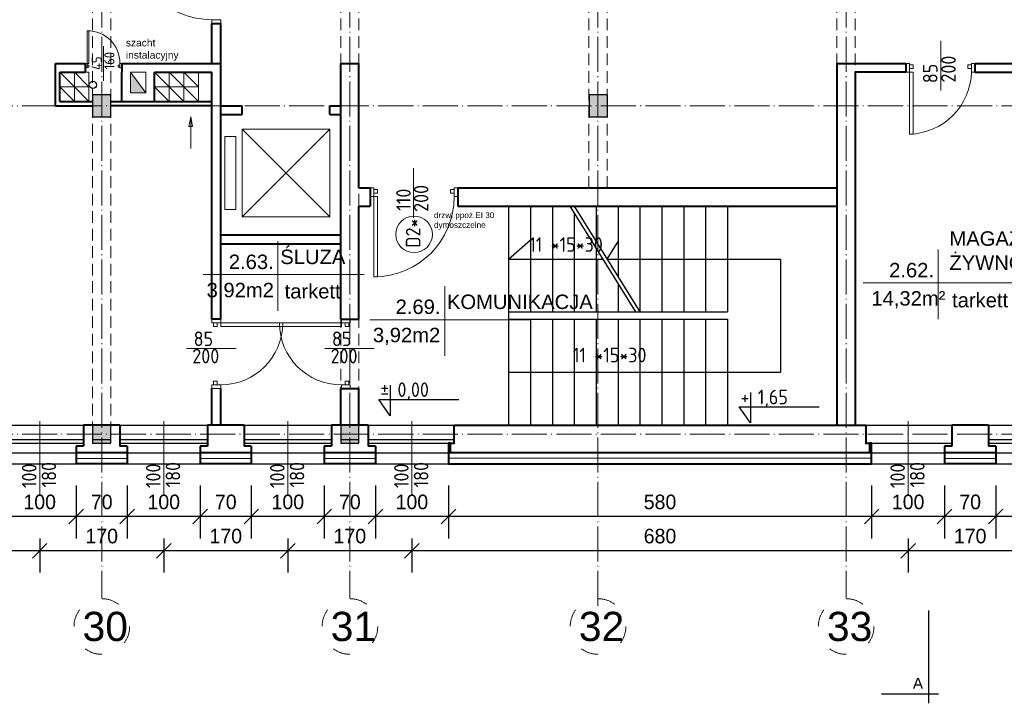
# Model space of a CAD drawing. Header units: millimetres. Extents: x -32003 to -19505, y 17931 to 29358.
# Tile 84 of 92: x -22526 to -21177, y 26495 to 27432. Entities that reach past the tile are written whole.
import ezdxf

# ---------------------------------------------------------------- set-up
doc = ezdxf.new("R2010")
doc.units = ezdxf.units.MM
doc.header["$PDMODE"] = 3
for name, pattern in [('ACAD_ISO03W100', [30, 12, -18]), ('ACAD_ISO04W100', [30.5, 24, -3, 0.5, -3]), ('KRESKOWA_X2', [12, 8, -4])]:
    doc.linetypes.add(name, pattern=pattern)
for name, color, linetype, lineweight in [('_wymiary', 1, 'Continuous', 9), ('drzwi', 140, 'Continuous', 13), ('KOMINY', 43, 'Continuous', 15), ('NR', 7, 'Continuous', 13), ('opisy drzwi', 40, 'Continuous', 13), ('opisy pom', 3, 'Continuous', 18), ('OPISY POM. 100', 150, 'Continuous', 20), ('przerywana', 7, 'KRESKOWA_X2', 5), ('sciany', 4, 'Continuous', 40), ('symetria', 7, 'ACAD_ISO03W100', 5), ('SZRAF', 51, 'Continuous', 9), ('słupy', 2, 'Continuous', 30), ('ula-szraf', 40, 'Continuous', 9), ('ściana', 4, 'Continuous', 40)]:
    doc.layers.add(name, color=color, linetype=linetype, lineweight=lineweight)
doc.layers.add('kanalizacja', color=210, linetype='Continuous')
doc.styles.add('ISO', font='isocp.shx')
doc.styles.add('ROMANS', font='ROMANS')
doc.styles.add('style1', font='ARIAL.TTF')
doc.styles.add('SYSTEM', font='TXT')
doc.linetypes.add('BATTING', pattern='A,0.0001,-0.1,[134,ltypeshp.shx,S=0.1,R=0,X=-0.1,Y=0],-0.2,[134,ltypeshp.shx,S=0.1,R=180,X=0.1,Y=0],-0.1', length=0.4001)
doc.dimstyles.new('Jacek2', dxfattribs={"dimscale": 2, "dimtxt": 10, "dimasz": 10, "dimexe": 15, "dimexo": 15, "dimgap": 5, "dimtad": 1, "dimdec": 0, "dimrnd": 0.5, "dimzin": 0, "dimdsep": 46, "dimtxsty": 'Standard', "dimblk": 'OBLIQUE', "dimcen": 0, "dimdle": 5, "dimadec": 1, "dimazin": 0, "dimtfac": 1, "dimtdec": 0, "dimtofl": 0, "dimtmove": 0, "dimatfit": 3, "dimfxl": 0, "dimtolj": 1, "dimtzin": 0, "dimarcsym": 0})

# ---------------------------------------------------------------- blocks, each defined once
blk = doc.blocks.new('_OBLIQUE')
at = {"color": 0, "linetype": 'ByBlock'}
blk.add_line((-0.5, -0.5), (0.5, 0.5), dxfattribs=at)
blk = doc.blocks.new('*D337')
at = {"layer": '_wymiary', "color": 0, "lineweight": -2}
for p, q in [((-21188.7, 26793.4), (-21188.7, 26720.9)), ((-21088.7, 26793.4), (-21088.7, 26720.9)), ((-21078.7, 26750.9), (-21198.7, 26750.9))]:
    blk.add_line(p, q, dxfattribs=at)
at = {"layer": 'Defpoints', "color": 0}
for p in [(-21188.7, 26823.4), (-21088.7, 26823.4), (-21188.7, 26750.9)]:
    blk.add_point(p, dxfattribs=at)
at = {"layer": '_wymiary', "color": 0, "lineweight": -2, "xscale": 20, "yscale": 20, "zscale": 20, "rotation": 180}
blk.add_blockref('_OBLIQUE', (-21188.7, 26750.9), dxfattribs=at)
at = {"layer": '_wymiary', "color": 0, "lineweight": -2, "xscale": 20, "yscale": 20, "zscale": 20}
blk.add_blockref('_OBLIQUE', (-21088.7, 26750.9), dxfattribs=at)
at = {"layer": '_wymiary', "color": 0, "insert": (-21138.7, 26770.9), "char_height": 20, "attachment_point": 5}
blk.add_mtext('\\A1;100', dxfattribs=at)
blk = doc.blocks.new('*D338')
at = {"layer": '_wymiary', "color": 0, "lineweight": -2}
for p, q in [((-21258.7, 26793.4), (-21258.7, 26720.9)), ((-21188.7, 26793.4), (-21188.7, 26720.9)), ((-21178.7, 26750.9), (-21268.7, 26750.9))]:
    blk.add_line(p, q, dxfattribs=at)
at = {"layer": 'Defpoints', "color": 0}
for p in [(-21258.7, 26823.4), (-21188.7, 26823.4), (-21258.7, 26750.9)]:
    blk.add_point(p, dxfattribs=at)
at = {"layer": '_wymiary', "color": 0, "lineweight": -2, "xscale": 20, "yscale": 20, "zscale": 20, "rotation": 180}
blk.add_blockref('_OBLIQUE', (-21258.7, 26750.9), dxfattribs=at)
at = {"layer": '_wymiary', "color": 0, "lineweight": -2, "xscale": 20, "yscale": 20, "zscale": 20}
blk.add_blockref('_OBLIQUE', (-21188.7, 26750.9), dxfattribs=at)
at = {"layer": '_wymiary', "color": 0, "insert": (-21223.7, 26770.9), "char_height": 20, "attachment_point": 5}
blk.add_mtext('\\A1;70', dxfattribs=at)
blk = doc.blocks.new('*D339')
at = {"layer": '_wymiary', "color": 0, "lineweight": -2}
for p, q in [((-21358.7, 26793.4), (-21358.7, 26720.9)), ((-21258.7, 26793.4), (-21258.7, 26720.9)), ((-21248.7, 26750.9), (-21368.7, 26750.9))]:
    blk.add_line(p, q, dxfattribs=at)
at = {"layer": 'Defpoints', "color": 0}
for p in [(-21358.7, 26823.4), (-21258.7, 26823.4), (-21358.7, 26750.9)]:
    blk.add_point(p, dxfattribs=at)
at = {"layer": '_wymiary', "color": 0, "lineweight": -2, "xscale": 20, "yscale": 20, "zscale": 20, "rotation": 180}
blk.add_blockref('_OBLIQUE', (-21358.7, 26750.9), dxfattribs=at)
at = {"layer": '_wymiary', "color": 0, "lineweight": -2, "xscale": 20, "yscale": 20, "zscale": 20}
blk.add_blockref('_OBLIQUE', (-21258.7, 26750.9), dxfattribs=at)
at = {"layer": '_wymiary', "color": 0, "insert": (-21308.7, 26770.9), "char_height": 20, "attachment_point": 5}
blk.add_mtext('\\A1;100', dxfattribs=at)
blk = doc.blocks.new('*D340')
at = {"layer": '_wymiary', "color": 0, "lineweight": -2}
for p, q in [((-21938.7, 26793.4), (-21938.7, 26720.9)), ((-21358.7, 26793.4), (-21358.7, 26720.9)), ((-21348.7, 26750.9), (-21948.7, 26750.9))]:
    blk.add_line(p, q, dxfattribs=at)
at = {"layer": 'Defpoints', "color": 0}
for p in [(-21938.7, 26823.4), (-21358.7, 26823.4), (-21938.7, 26750.9)]:
    blk.add_point(p, dxfattribs=at)
at = {"layer": '_wymiary', "color": 0, "lineweight": -2, "xscale": 20, "yscale": 20, "zscale": 20, "rotation": 180}
blk.add_blockref('_OBLIQUE', (-21938.7, 26750.9), dxfattribs=at)
at = {"layer": '_wymiary', "color": 0, "lineweight": -2, "xscale": 20, "yscale": 20, "zscale": 20}
blk.add_blockref('_OBLIQUE', (-21358.7, 26750.9), dxfattribs=at)
at = {"layer": '_wymiary', "color": 0, "insert": (-21648.7, 26770.9), "char_height": 20, "attachment_point": 5}
blk.add_mtext('\\A1;580', dxfattribs=at)
blk = doc.blocks.new('*D341')
at = {"layer": '_wymiary', "color": 0, "lineweight": -2}
for p, q in [((-22038.7, 26793.4), (-22038.7, 26720.9)), ((-21938.7, 26793.4), (-21938.7, 26720.9)), ((-21928.7, 26750.9), (-22048.7, 26750.9))]:
    blk.add_line(p, q, dxfattribs=at)
at = {"layer": 'Defpoints', "color": 0}
for p in [(-22038.7, 26823.4), (-21938.7, 26823.4), (-22038.7, 26750.9)]:
    blk.add_point(p, dxfattribs=at)
at = {"layer": '_wymiary', "color": 0, "lineweight": -2, "xscale": 20, "yscale": 20, "zscale": 20, "rotation": 180}
blk.add_blockref('_OBLIQUE', (-22038.7, 26750.9), dxfattribs=at)
at = {"layer": '_wymiary', "color": 0, "lineweight": -2, "xscale": 20, "yscale": 20, "zscale": 20}
blk.add_blockref('_OBLIQUE', (-21938.7, 26750.9), dxfattribs=at)
at = {"layer": '_wymiary', "color": 0, "insert": (-21988.7, 26770.9), "char_height": 20, "attachment_point": 5}
blk.add_mtext('\\A1;100', dxfattribs=at)
blk = doc.blocks.new('*D342')
at = {"layer": '_wymiary', "color": 0, "lineweight": -2}
for p, q in [((-22108.7, 26793.4), (-22108.7, 26720.9)), ((-22038.7, 26793.4), (-22038.7, 26720.9)), ((-22028.7, 26750.9), (-22118.7, 26750.9))]:
    blk.add_line(p, q, dxfattribs=at)
at = {"layer": 'Defpoints', "color": 0}
for p in [(-22108.7, 26823.4), (-22038.7, 26823.4), (-22108.7, 26750.9)]:
    blk.add_point(p, dxfattribs=at)
at = {"layer": '_wymiary', "color": 0, "lineweight": -2, "xscale": 20, "yscale": 20, "zscale": 20, "rotation": 180}
blk.add_blockref('_OBLIQUE', (-22108.7, 26750.9), dxfattribs=at)
at = {"layer": '_wymiary', "color": 0, "lineweight": -2, "xscale": 20, "yscale": 20, "zscale": 20}
blk.add_blockref('_OBLIQUE', (-22038.7, 26750.9), dxfattribs=at)
at = {"layer": '_wymiary', "color": 0, "insert": (-22073.7, 26770.9), "char_height": 20, "attachment_point": 5}
blk.add_mtext('\\A1;70', dxfattribs=at)
blk = doc.blocks.new('*D343')
at = {"layer": '_wymiary', "color": 0, "lineweight": -2}
for p, q in [((-22208.7, 26793.4), (-22208.7, 26720.9)), ((-22108.7, 26793.4), (-22108.7, 26720.9)), ((-22098.7, 26750.9), (-22218.7, 26750.9))]:
    blk.add_line(p, q, dxfattribs=at)
at = {"layer": 'Defpoints', "color": 0}
for p in [(-22208.7, 26823.4), (-22108.7, 26823.4), (-22208.7, 26750.9)]:
    blk.add_point(p, dxfattribs=at)
at = {"layer": '_wymiary', "color": 0, "lineweight": -2, "xscale": 20, "yscale": 20, "zscale": 20, "rotation": 180}
blk.add_blockref('_OBLIQUE', (-22208.7, 26750.9), dxfattribs=at)
at = {"layer": '_wymiary', "color": 0, "lineweight": -2, "xscale": 20, "yscale": 20, "zscale": 20}
blk.add_blockref('_OBLIQUE', (-22108.7, 26750.9), dxfattribs=at)
at = {"layer": '_wymiary', "color": 0, "insert": (-22158.7, 26770.9), "char_height": 20, "attachment_point": 5}
blk.add_mtext('\\A1;100', dxfattribs=at)
blk = doc.blocks.new('*D344')
at = {"layer": '_wymiary', "color": 0, "lineweight": -2}
for p, q in [((-22278.7, 26793.4), (-22278.7, 26720.9)), ((-22208.7, 26793.4), (-22208.7, 26720.9)), ((-22198.7, 26750.9), (-22288.7, 26750.9))]:
    blk.add_line(p, q, dxfattribs=at)
at = {"layer": 'Defpoints', "color": 0}
for p in [(-22278.7, 26823.4), (-22208.7, 26823.4), (-22278.7, 26750.9)]:
    blk.add_point(p, dxfattribs=at)
at = {"layer": '_wymiary', "color": 0, "lineweight": -2, "xscale": 20, "yscale": 20, "zscale": 20, "rotation": 180}
blk.add_blockref('_OBLIQUE', (-22278.7, 26750.9), dxfattribs=at)
at = {"layer": '_wymiary', "color": 0, "lineweight": -2, "xscale": 20, "yscale": 20, "zscale": 20}
blk.add_blockref('_OBLIQUE', (-22208.7, 26750.9), dxfattribs=at)
at = {"layer": '_wymiary', "color": 0, "insert": (-22243.7, 26770.9), "char_height": 20, "attachment_point": 5}
blk.add_mtext('\\A1;70', dxfattribs=at)
blk = doc.blocks.new('*D345')
at = {"layer": '_wymiary', "color": 0, "lineweight": -2}
for p, q in [((-22378.7, 26793.4), (-22378.7, 26720.9)), ((-22278.7, 26793.4), (-22278.7, 26720.9)), ((-22268.7, 26750.9), (-22388.7, 26750.9))]:
    blk.add_line(p, q, dxfattribs=at)
at = {"layer": 'Defpoints', "color": 0}
for p in [(-22378.7, 26823.4), (-22278.7, 26823.4), (-22378.7, 26750.9)]:
    blk.add_point(p, dxfattribs=at)
at = {"layer": '_wymiary', "color": 0, "lineweight": -2, "xscale": 20, "yscale": 20, "zscale": 20, "rotation": 180}
blk.add_blockref('_OBLIQUE', (-22378.7, 26750.9), dxfattribs=at)
at = {"layer": '_wymiary', "color": 0, "lineweight": -2, "xscale": 20, "yscale": 20, "zscale": 20}
blk.add_blockref('_OBLIQUE', (-22278.7, 26750.9), dxfattribs=at)
at = {"layer": '_wymiary', "color": 0, "insert": (-22328.7, 26770.9), "char_height": 20, "attachment_point": 5}
blk.add_mtext('\\A1;100', dxfattribs=at)
blk = doc.blocks.new('*D346')
at = {"layer": '_wymiary', "color": 0, "lineweight": -2}
for p, q in [((-22448.7, 26793.4), (-22448.7, 26720.9)), ((-22378.7, 26793.4), (-22378.7, 26720.9)), ((-22368.7, 26750.9), (-22458.7, 26750.9))]:
    blk.add_line(p, q, dxfattribs=at)
at = {"layer": 'Defpoints', "color": 0}
for p in [(-22448.7, 26823.4), (-22378.7, 26823.4), (-22448.7, 26750.9)]:
    blk.add_point(p, dxfattribs=at)
at = {"layer": '_wymiary', "color": 0, "lineweight": -2, "xscale": 20, "yscale": 20, "zscale": 20, "rotation": 180}
blk.add_blockref('_OBLIQUE', (-22448.7, 26750.9), dxfattribs=at)
at = {"layer": '_wymiary', "color": 0, "lineweight": -2, "xscale": 20, "yscale": 20, "zscale": 20}
blk.add_blockref('_OBLIQUE', (-22378.7, 26750.9), dxfattribs=at)
at = {"layer": '_wymiary', "color": 0, "insert": (-22413.7, 26770.9), "char_height": 20, "attachment_point": 5}
blk.add_mtext('\\A1;70', dxfattribs=at)
blk = doc.blocks.new('*D347')
at = {"layer": '_wymiary', "color": 0, "lineweight": -2}
for p, q in [((-22548.7, 26793.4), (-22548.7, 26720.9)), ((-22448.7, 26793.4), (-22448.7, 26720.9)), ((-22438.7, 26750.9), (-22558.7, 26750.9))]:
    blk.add_line(p, q, dxfattribs=at)
at = {"layer": 'Defpoints', "color": 0}
for p in [(-22548.7, 26823.4), (-22448.7, 26823.4), (-22548.7, 26750.9)]:
    blk.add_point(p, dxfattribs=at)
at = {"layer": '_wymiary', "color": 0, "lineweight": -2, "xscale": 20, "yscale": 20, "zscale": 20, "rotation": 180}
blk.add_blockref('_OBLIQUE', (-22548.7, 26750.9), dxfattribs=at)
at = {"layer": '_wymiary', "color": 0, "lineweight": -2, "xscale": 20, "yscale": 20, "zscale": 20}
blk.add_blockref('_OBLIQUE', (-22448.7, 26750.9), dxfattribs=at)
at = {"layer": '_wymiary', "color": 0, "insert": (-22498.7, 26770.9), "char_height": 20, "attachment_point": 5}
blk.add_mtext('\\A1;100', dxfattribs=at)
blk = doc.blocks.new('*D393')
at = {"layer": '_wymiary', "color": 0, "lineweight": -2}
for p, q in [((-21308.7, 26720.9), (-21308.7, 26674.1)), ((-21138.7, 26720.9), (-21138.7, 26674.1)), ((-21128.7, 26704.1), (-21318.7, 26704.1))]:
    blk.add_line(p, q, dxfattribs=at)
at = {"layer": 'Defpoints', "color": 0}
for p in [(-21308.7, 26750.9), (-21138.7, 26750.9), (-21308.7, 26704.1)]:
    blk.add_point(p, dxfattribs=at)
at = {"layer": '_wymiary', "color": 0, "lineweight": -2, "xscale": 20, "yscale": 20, "zscale": 20, "rotation": 180}
blk.add_blockref('_OBLIQUE', (-21308.7, 26704.1), dxfattribs=at)
at = {"layer": '_wymiary', "color": 0, "lineweight": -2, "xscale": 20, "yscale": 20, "zscale": 20}
blk.add_blockref('_OBLIQUE', (-21138.7, 26704.1), dxfattribs=at)
at = {"layer": '_wymiary', "color": 0, "insert": (-21223.7, 26724.1), "char_height": 20, "attachment_point": 5}
blk.add_mtext('\\A1;170', dxfattribs=at)
blk = doc.blocks.new('*D394')
at = {"layer": '_wymiary', "color": 0, "lineweight": -2}
for p, q in [((-21988.7, 26720.9), (-21988.7, 26674.1)), ((-21308.7, 26720.9), (-21308.7, 26674.1)), ((-21298.7, 26704.1), (-21998.7, 26704.1))]:
    blk.add_line(p, q, dxfattribs=at)
at = {"layer": 'Defpoints', "color": 0}
for p in [(-21988.7, 26750.9), (-21308.7, 26750.9), (-21988.7, 26704.1)]:
    blk.add_point(p, dxfattribs=at)
at = {"layer": '_wymiary', "color": 0, "lineweight": -2, "xscale": 20, "yscale": 20, "zscale": 20, "rotation": 180}
blk.add_blockref('_OBLIQUE', (-21988.7, 26704.1), dxfattribs=at)
at = {"layer": '_wymiary', "color": 0, "lineweight": -2, "xscale": 20, "yscale": 20, "zscale": 20}
blk.add_blockref('_OBLIQUE', (-21308.7, 26704.1), dxfattribs=at)
at = {"layer": '_wymiary', "color": 0, "insert": (-21648.7, 26724.1), "char_height": 20, "attachment_point": 5}
blk.add_mtext('\\A1;680', dxfattribs=at)
blk = doc.blocks.new('*D395')
at = {"layer": '_wymiary', "color": 0, "lineweight": -2}
for p, q in [((-22158.7, 26720.9), (-22158.7, 26674.1)), ((-21988.7, 26720.9), (-21988.7, 26674.1)), ((-21978.7, 26704.1), (-22168.7, 26704.1))]:
    blk.add_line(p, q, dxfattribs=at)
at = {"layer": 'Defpoints', "color": 0}
for p in [(-22158.7, 26750.9), (-21988.7, 26750.9), (-22158.7, 26704.1)]:
    blk.add_point(p, dxfattribs=at)
at = {"layer": '_wymiary', "color": 0, "lineweight": -2, "xscale": 20, "yscale": 20, "zscale": 20, "rotation": 180}
blk.add_blockref('_OBLIQUE', (-22158.7, 26704.1), dxfattribs=at)
at = {"layer": '_wymiary', "color": 0, "lineweight": -2, "xscale": 20, "yscale": 20, "zscale": 20}
blk.add_blockref('_OBLIQUE', (-21988.7, 26704.1), dxfattribs=at)
at = {"layer": '_wymiary', "color": 0, "insert": (-22073.7, 26724.1), "char_height": 20, "attachment_point": 5}
blk.add_mtext('\\A1;170', dxfattribs=at)
blk = doc.blocks.new('*D396')
at = {"layer": '_wymiary', "color": 0, "lineweight": -2}
for p, q in [((-22328.7, 26720.9), (-22328.7, 26674.1)), ((-22158.7, 26720.9), (-22158.7, 26674.1)), ((-22148.7, 26704.1), (-22338.7, 26704.1))]:
    blk.add_line(p, q, dxfattribs=at)
at = {"layer": 'Defpoints', "color": 0}
for p in [(-22328.7, 26750.9), (-22158.7, 26750.9), (-22328.7, 26704.1)]:
    blk.add_point(p, dxfattribs=at)
at = {"layer": '_wymiary', "color": 0, "lineweight": -2, "xscale": 20, "yscale": 20, "zscale": 20, "rotation": 180}
blk.add_blockref('_OBLIQUE', (-22328.7, 26704.1), dxfattribs=at)
at = {"layer": '_wymiary', "color": 0, "lineweight": -2, "xscale": 20, "yscale": 20, "zscale": 20}
blk.add_blockref('_OBLIQUE', (-22158.7, 26704.1), dxfattribs=at)
at = {"layer": '_wymiary', "color": 0, "insert": (-22243.7, 26724.1), "char_height": 20, "attachment_point": 5}
blk.add_mtext('\\A1;170', dxfattribs=at)
blk = doc.blocks.new('*D397')
at = {"layer": '_wymiary', "color": 0, "lineweight": -2}
for p, q in [((-22498.7, 26720.9), (-22498.7, 26674.1)), ((-22328.7, 26720.9), (-22328.7, 26674.1)), ((-22318.7, 26704.1), (-22508.7, 26704.1))]:
    blk.add_line(p, q, dxfattribs=at)
at = {"layer": 'Defpoints', "color": 0}
for p in [(-22498.7, 26750.9), (-22328.7, 26750.9), (-22498.7, 26704.1)]:
    blk.add_point(p, dxfattribs=at)
at = {"layer": '_wymiary', "color": 0, "lineweight": -2, "xscale": 20, "yscale": 20, "zscale": 20, "rotation": 180}
blk.add_blockref('_OBLIQUE', (-22498.7, 26704.1), dxfattribs=at)
at = {"layer": '_wymiary', "color": 0, "lineweight": -2, "xscale": 20, "yscale": 20, "zscale": 20}
blk.add_blockref('_OBLIQUE', (-22328.7, 26704.1), dxfattribs=at)
at = {"layer": '_wymiary', "color": 0, "insert": (-22413.7, 26724.1), "char_height": 20, "attachment_point": 5}
blk.add_mtext('\\A1;170', dxfattribs=at)
blk = doc.blocks.new('*D398')
at = {"layer": '_wymiary', "color": 0, "lineweight": -2}
for p, q in [((-22668.7, 26720.9), (-22668.7, 26674.1)), ((-22498.7, 26720.9), (-22498.7, 26674.1)), ((-22488.7, 26704.1), (-22678.7, 26704.1))]:
    blk.add_line(p, q, dxfattribs=at)
at = {"layer": 'Defpoints', "color": 0}
for p in [(-22668.7, 26750.9), (-22498.7, 26750.9), (-22668.7, 26704.1)]:
    blk.add_point(p, dxfattribs=at)
at = {"layer": '_wymiary', "color": 0, "lineweight": -2, "xscale": 20, "yscale": 20, "zscale": 20, "rotation": 180}
blk.add_blockref('_OBLIQUE', (-22668.7, 26704.1), dxfattribs=at)
at = {"layer": '_wymiary', "color": 0, "lineweight": -2, "xscale": 20, "yscale": 20, "zscale": 20}
blk.add_blockref('_OBLIQUE', (-22498.7, 26704.1), dxfattribs=at)
at = {"layer": '_wymiary', "color": 0, "insert": (-22583.7, 26724.1), "char_height": 20, "attachment_point": 5}
blk.add_mtext('\\A1;170', dxfattribs=at)

msp = doc.modelspace()

# ---------------------------------------------------------------- hatches: boundary and pattern name
at = {"layer": 'KOMINY'}
msp.add_hatch(color=256, dxfattribs=at).paths.add_polyline_path([(-22374.2, 27331.9), (-22353.2, 27331.9), (-22374.2, 27359.9)])
at = {"layer": 'SZRAF'}
h = msp.add_hatch(color=256, dxfattribs=at)
h.dxf.hatch_style = 1
h.paths.add_polyline_path([(-22426.2, 27313.9), (-22413.7, 27313.9), (-22413.7, 27328.9), (-22426.2, 27328.9)])
h.paths.add_polyline_path([(-22413.7, 27313.9), (-22426.2, 27313.9), (-22426.2, 27298.9), (-22413.7, 27298.9)])
h.paths.add_polyline_path([(-22413.7, 27313.9), (-22401.2, 27313.9), (-22401.2, 27328.9), (-22413.7, 27328.9)])
h.paths.add_polyline_path([(-22413.7, 27298.9), (-22401.2, 27298.9), (-22401.2, 27313.9), (-22413.7, 27313.9)])
h = msp.add_hatch(color=256, dxfattribs=at)
h.dxf.hatch_style = 1
h.paths.add_polyline_path([(-21745.7, 27313.9), (-21733.2, 27313.9), (-21733.2, 27328.9), (-21745.7, 27328.9)])
h.paths.add_polyline_path([(-21733.2, 27313.9), (-21745.7, 27313.9), (-21745.7, 27298.9), (-21733.2, 27298.9)])
h.paths.add_polyline_path([(-21733.2, 27313.9), (-21720.7, 27313.9), (-21720.7, 27328.9), (-21733.2, 27328.9)])
h.paths.add_polyline_path([(-21733.2, 27298.9), (-21720.7, 27298.9), (-21720.7, 27313.9), (-21733.2, 27313.9)])
h = msp.add_hatch(color=256, dxfattribs=at)
h.dxf.hatch_style = 1
h.paths.add_polyline_path([(-22401.2, 26876.4), (-22426.2, 26876.4), (-22426.2, 26863.9), (-22401.2, 26863.9)])
h.paths.add_polyline_path([(-22401.2, 26863.9), (-22426.2, 26863.9), (-22426.2, 26851.4), (-22401.2, 26851.4)])
h = msp.add_hatch(color=256, dxfattribs=at)
h.dxf.hatch_style = 1
h.paths.add_polyline_path([(-22061.2, 26876.4), (-22086.2, 26876.4), (-22086.2, 26863.9), (-22061.2, 26863.9)])
h.paths.add_polyline_path([(-22061.2, 26863.9), (-22086.2, 26863.9), (-22086.2, 26851.4), (-22061.2, 26851.4)])

# ---------------------------------------------------------------- linework, layer by layer
for p, q in [((-22436.2, 27371.9), (-22436.2, 27359.9)), ((-21856.2, 27176.4), (-21856.2, 26876.4)), ((-21826.2, 27176.4), (-21826.2, 27031.4)), ((-21796.2, 27176.4), (-21796.2, 27031.4)), ((-21772.1, 27176.4), (-21682.1, 27031.4)), ((-21766.2, 27176.4), (-21676.2, 27031.4)), ((-21736.2, 27176.4), (-21736.2, 27128.1)), ((-21706.2, 27176.4), (-21706.2, 27079.8)), ((-21676.2, 27176.4), (-21676.2, 27031.4)), ((-21646.2, 27176.4), (-21646.2, 27031.4)), ((-21616.2, 27176.4), (-21616.2, 27031.4)), ((-21586.2, 27176.4), (-21586.2, 27031.4)), ((-21556.2, 27176.4), (-21556.2, 27031.4)), ((-21766.2, 27167), (-21766.2, 27031.4)), ((-21856.2, 27103.9), (-21826.2, 27130.3)), ((-21721.2, 27103.9), (-21706.2, 27128.1)), ((-21736.2, 27118.6), (-21736.2, 27031.4)), ((-21856.2, 27103.9), (-21727.1, 27103.9)), ((-21721.2, 27103.9), (-21483.7, 27103.9)), ((-21483.7, 27103.9), (-21483.7, 26948.9)), ((-21706.2, 27070.3), (-21706.2, 27031.4)), ((-21856.2, 27031.4), (-21556.2, 27031.4)), ((-21856.2, 27021.4), (-21556.2, 27021.4)), ((-21826.2, 27021.4), (-21826.2, 26876.4)), ((-21796.2, 27021.4), (-21796.2, 26876.4)), ((-21766.2, 27021.4), (-21766.2, 26876.4)), ((-21736.2, 27021.4), (-21736.2, 26876.4)), ((-21706.2, 27021.4), (-21706.2, 26876.4)), ((-21676.2, 27021.4), (-21676.2, 26876.4)), ((-21646.2, 27021.4), (-21646.2, 26876.4)), ((-21616.2, 27021.4), (-21616.2, 26876.4)), ((-21586.2, 27021.4), (-21586.2, 26876.4)), ((-21556.2, 27021.4), (-21556.2, 26876.4)), ((-21856.2, 26948.9), (-21483.7, 26948.9)), ((-25972.2, 26876.4), (-20516.7, 26876.4)), ((-22558.7, 26856.5), (-22438.7, 26856.5)), ((-22426.2, 26856.5), (-22401.2, 26856.5)), ((-22388.7, 26856.5), (-22268.7, 26856.5)), ((-22218.7, 26856.5), (-22098.7, 26856.5)), ((-22086.2, 26856.5), (-22061.2, 26856.5)), ((-22048.7, 26856.5), (-21930.7, 26856.5)), ((-21198.7, 26856.5), (-21078.7, 26856.5)), ((-25956.5, 26838.4), (-20507.4, 26838.4)), ((-22559.7, 26838.4), (-22437.7, 26838.4)), ((-22389.7, 26838.4), (-22267.7, 26838.4)), ((-22219.7, 26838.4), (-22097.7, 26838.4)), ((-22049.7, 26838.4), (-21935.7, 26838.4)), ((-21361.7, 26838.4), (-21247.7, 26838.4)), ((-21199.7, 26838.4), (-21077.7, 26838.4)), ((-27768.7, 26823.4), (-20538.3, 26823.4)), ((-21281, 26622), (-21281, 26495)), ((-21345.3, 26508.1), (-21267.2, 26508.1))]:
    msp.add_line(p, q)
at = {"ltscale": 2}
for p, q in [((-22558.7, 26851.4), (-22438.7, 26851.4)), ((-22426.2, 26851.4), (-22401.2, 26851.4)), ((-22388.7, 26851.4), (-22268.7, 26851.4)), ((-22218.7, 26851.4), (-22098.7, 26851.4)), ((-22086.2, 26851.4), (-22061.2, 26851.4)), ((-22048.7, 26851.4), (-21930.7, 26851.4)), ((-21360.2, 26851.4), (-21248.7, 26851.4)), ((-21198.7, 26851.4), (-21078.7, 26851.4))]:
    msp.add_line(p, q, dxfattribs=at)
for points in [[(-22018.4, 26930.9), (-22018.4, 26889.2), (-22034.1, 26911.4), (-21924.5, 26911.4)], [(-21524.6, 26920.9), (-21524.6, 26879.2), (-21540.2, 26901.3), (-21430.7, 26901.3)]]:
    msp.add_lwpolyline(points, dxfattribs=at)
at = {"layer": 'drzwi'}
for points in [[(-22250.7, 27431.9, 0), (-22250.7, 27426.9, 0), (-22262.7, 27426.9, 0), (-22262.7, 27431.9, 0), (-22250.7, 27431.9, 0)], [(-22433.7, 27371.9, 0), (-22431.2, 27371.9, 0), (-22431.2, 27416.9, 0), (-22433.7, 27416.9, 0), (-22433.7, 27371.9, 0)], [(-22433.7, 27366, 0), (-22436.2, 27366, 0), (-22436.2, 27371.9, 0), (-22433.7, 27371.9, 0), (-22433.7, 27366, 0)], [(-22433.7, 27367, 0), (-22431.2, 27367, 0), (-22431.2, 27369.5, 0), (-22433.7, 27369.5, 0), (-22433.7, 27367, 0)], [(-22388.7, 27367, 0), (-22391.2, 27367, 0), (-22391.2, 27369.5, 0), (-22388.7, 27369.5, 0), (-22388.7, 27367, 0)], [(-22388.7, 27366, 0), (-22386.2, 27366, 0), (-22386.2, 27371.9, 0), (-22388.7, 27371.9, 0), (-22388.7, 27366, 0)], [(-21306.7, 27371.9, 0), (-21311.7, 27371.9, 0), (-21311.7, 27359.9, 0), (-21306.7, 27359.9, 0), (-21306.7, 27371.9, 0)], [(-21306.7, 27369.9, 0), (-21301.7, 27369.9, 0), (-21301.7, 27364.9, 0), (-21306.7, 27364.9, 0), (-21306.7, 27369.9, 0)], [(-21221.7, 27369.9, 0), (-21226.7, 27369.9, 0), (-21226.7, 27364.9, 0), (-21221.7, 27364.9, 0), (-21221.7, 27369.9, 0)], [(-21221.7, 27371.9, 0), (-21216.7, 27371.9, 0), (-21216.7, 27359.9, 0), (-21221.7, 27359.9, 0), (-21221.7, 27371.9, 0)], [(-21306.7, 27359.9, 0), (-21301.7, 27359.9, 0), (-21301.7, 27274.9, 0), (-21306.7, 27274.9, 0), (-21306.7, 27359.9, 0)], [(-22040.7, 27201.4, 0), (-22045.7, 27201.4, 0), (-22045.7, 27189.4, 0), (-22040.7, 27189.4, 0), (-22040.7, 27201.4, 0)], [(-21925.7, 27201.4, 0), (-21930.7, 27201.4, 0), (-21930.7, 27189.4, 0), (-21925.7, 27189.4, 0), (-21925.7, 27201.4, 0)], [(-22040.7, 27199.4, 0), (-22035.7, 27199.4, 0), (-22035.7, 27194.4, 0), (-22040.7, 27194.4, 0), (-22040.7, 27199.4, 0)], [(-22040.7, 27189.4, 0), (-22035.7, 27189.4, 0), (-22035.7, 27079.4, 0), (-22040.7, 27079.4, 0), (-22040.7, 27189.4, 0)], [(-21930.7, 27199.4, 0), (-21935.7, 27199.4, 0), (-21935.7, 27194.4, 0), (-21930.7, 27194.4, 0), (-21930.7, 27199.4, 0)], [(-22262.7, 27016.4, 0), (-22262.7, 27021.4, 0), (-22250.7, 27021.4, 0), (-22250.7, 27016.4, 0), (-22262.7, 27016.4, 0)], [(-22260.7, 27016.4, 0), (-22260.7, 27011.4, 0), (-22255.7, 27011.4, 0), (-22255.7, 27016.4, 0), (-22260.7, 27016.4, 0)], [(-22165.7, 27016.4, 0), (-22250.7, 27016.4, 0)], [(-22250.7, 27016.4, 0), (-22250.7, 27011.4, 0), (-22165.8, 27011.4, 0)], [(-22170.2, 27016.4, 0), (-22085.2, 27016.4, 0)], [(-22085.2, 27016.4, 0), (-22085.2, 27011.4, 0), (-22170, 27011.4, 0)], [(-22073.2, 27016.4, 0), (-22073.2, 27021.4, 0), (-22085.2, 27021.4, 0), (-22085.2, 27016.4, 0), (-22073.2, 27016.4, 0)], [(-22075.2, 27016.4, 0), (-22075.2, 27011.4, 0), (-22080.2, 27011.4, 0), (-22080.2, 27016.4, 0), (-22075.2, 27016.4, 0)], [(-22262.7, 26931.4, 0), (-22262.7, 26926.4, 0), (-22250.7, 26926.4, 0), (-22250.7, 26931.4, 0), (-22262.7, 26931.4, 0)], [(-22260.7, 26931.4, 0), (-22260.7, 26936.4, 0), (-22255.7, 26936.4, 0), (-22255.7, 26931.4, 0), (-22260.7, 26931.4, 0)], [(-22073.2, 26931.4, 0), (-22073.2, 26926.4, 0), (-22085.2, 26926.4, 0), (-22085.2, 26931.4, 0), (-22073.2, 26931.4, 0)], [(-22075.2, 26931.4, 0), (-22075.2, 26936.4, 0), (-22080.2, 26936.4, 0), (-22080.2, 26931.4, 0), (-22075.2, 26931.4, 0)]]:
    msp.add_polyline3d(points, dxfattribs=at)
for centre, radius, start, end in [((-22262.7, 27541.9), 110, 180, 269.9999), ((-22433.7, 27371.9), 45, 0, 90), ((-21309.8, 27363), 88.1, 271.9989, 358.0016), ((-22040.7, 27189.4), 110, 269.9998, 359.9998), ((-22250.7, 27016.4), 85, 270, 0), ((-22085.2, 27016.4), 85, 180, 270)]:
    msp.add_arc(centre, radius, start, end, dxfattribs=at)
at = {"layer": 'kanalizacja'}
msp.add_circle((-22425.7, 27342.5), 5, dxfattribs=at)
at = {"layer": 'KOMINY'}
for p, q in [((-22471.2, 27359.9), (-22451.2, 27339.9)), ((-22451.2, 27359.9), (-22431.2, 27339.9)), ((-22374.2, 27331.9), (-22374.2, 27359.9)), ((-22374.2, 27359.9), (-22353.2, 27359.9)), ((-22374.2, 27359.9), (-22353.2, 27331.9)), ((-22353.2, 27331.9), (-22353.2, 27359.9)), ((-22341.2, 27359.9), (-22321.2, 27339.9)), ((-22321.2, 27359.9), (-22301.2, 27339.9)), ((-22301.2, 27359.9), (-22281.2, 27339.9)), ((-22471.2, 27339.9), (-22451.2, 27319.9)), ((-22451.2, 27339.9), (-22431.2, 27319.9)), ((-22341.2, 27339.9), (-22321.2, 27319.9)), ((-22321.2, 27339.9), (-22301.2, 27319.9)), ((-22301.2, 27339.9), (-22281.2, 27319.9)), ((-22353.2, 27331.9), (-22374.2, 27331.9))]:
    msp.add_line(p, q, dxfattribs=at)
for points in [[(-22451.2, 27339.9), (-22471.2, 27339.9), (-22471.2, 27359.9), (-22451.2, 27359.9)], [(-22431.2, 27339.9), (-22451.2, 27339.9), (-22451.2, 27359.9), (-22431.2, 27359.9)], [(-22321.2, 27339.9), (-22341.2, 27339.9), (-22341.2, 27359.9), (-22321.2, 27359.9)], [(-22301.2, 27339.9), (-22321.2, 27339.9), (-22321.2, 27359.9), (-22301.2, 27359.9)], [(-22281.2, 27339.9), (-22301.2, 27339.9), (-22301.2, 27359.9), (-22281.2, 27359.9)], [(-22451.2, 27319.9), (-22471.2, 27319.9), (-22471.2, 27339.9), (-22451.2, 27339.9)], [(-22431.2, 27319.9), (-22451.2, 27319.9), (-22451.2, 27339.9), (-22431.2, 27339.9)], [(-22321.2, 27319.9), (-22341.2, 27319.9), (-22341.2, 27339.9), (-22321.2, 27339.9)], [(-22301.2, 27319.9), (-22321.2, 27319.9), (-22321.2, 27339.9), (-22301.2, 27339.9)], [(-22281.2, 27319.9), (-22301.2, 27319.9), (-22301.2, 27339.9), (-22281.2, 27339.9)]]:
    msp.add_lwpolyline(points, close=True, dxfattribs=at)
msp.add_lwpolyline([(-22291.8, 27255.6), (-22291.8, 27298.8), (-22294.3, 27285.7), (-22289.2, 27285.7), (-22291.8, 27298.8)], dxfattribs=at)
at = {"layer": 'opisy drzwi'}
for p, q in [((-21264, 27335), (-21264, 27402.8)), ((-22411.2, 27395.7), (-22411.2, 27348.2)), ((-22221.2, 27281.9), (-22101.2, 27161.9)), ((-22221.2, 27161.9), (-22101.2, 27281.9)), ((-21986.5, 27160.6), (-21986.5, 27228.5)), ((-22297.6, 26981.5), (-22229.7, 26981.5)), ((-22108.1, 26981.5), (-22040.2, 26981.5)), ((-22498.7, 26881.7), (-22498.7, 26780)), ((-22328.7, 26881.7), (-22328.7, 26780)), ((-22158.7, 26881.7), (-22158.7, 26780)), ((-21988.7, 26881.7), (-21988.7, 26780)), ((-21308.7, 26881.7), (-21308.7, 26780))]:
    msp.add_line(p, q, dxfattribs=at)
for points in [[(-22101.2, 27281.9), (-22221.2, 27281.9), (-22221.2, 27161.9), (-22101.2, 27161.9)], [(-22230.1, 27271.9), (-22245.1, 27271.9), (-22245.1, 27171.9), (-22230.1, 27171.9)]]:
    msp.add_lwpolyline(points, close=True, dxfattribs=at)
msp.add_circle((-21985.7, 27137.7), 25.1, dxfattribs=at)
at = {"layer": 'opisy pom'}
for p, q in [((-22172.2, 27128.4), (-22172.2, 27033)), ((-21267.4, 27117), (-21267.4, 27021.6)), ((-22274.9, 27082.5), (-22054, 27082.5)), ((-21943.7, 27066.7), (-21943.7, 26971.3)), ((-21370.1, 27071.1), (-21092, 27071.1)), ((-22046.4, 27020.8), (-21825.5, 27020.8))]:
    msp.add_line(p, q, dxfattribs=at)
at = {"layer": 'przerywana', "ltscale": 2}
for p, q in [((-22426.2, 28201.4), (-22426.2, 26876.4)), ((-22401.2, 28201.4), (-22401.2, 26876.4)), ((-22086.2, 28201.4), (-22086.2, 26876.4)), ((-22086.2, 28201.4), (-22086.2, 26876.4)), ((-22061.2, 28201.4), (-22061.2, 26876.4)), ((-21746.2, 28201.4), (-21746.2, 27201.4)), ((-21721.2, 28201.4), (-21721.2, 27201.4)), ((-21406.2, 28201.4), (-21406.2, 26876.4)), ((-21381.2, 28201.4), (-21381.2, 26876.4))]:
    msp.add_line(p, q, dxfattribs=at)
at = {"layer": 'sciany'}
for p, q in [((-22477.2, 27313.9), (-22477.2, 27371.9)), ((-22477.2, 27371.9), (-22436.2, 27371.9)), ((-22436.2, 27371.9), (-22436.2, 27359.9)), ((-22386.2, 27371.9), (-22386.2, 27359.9)), ((-22250.7, 27021.4), (-22250.7, 27371.9)), ((-22086.2, 27371.9), (-22061.2, 27371.9)), ((-22086.2, 27021.4), (-22086.2, 27371.9)), ((-22061.2, 27201.4), (-22061.2, 27371.9)), ((-21406.2, 27371.9), (-21406.2, 26876.4)), ((-21406.2, 27371.9), (-21381.2, 27371.9)), ((-21216.7, 27371.9), (-21082.1, 27371.9)), ((-21216.7, 27359.9), (-21216.7, 27371.9)), ((-22471.2, 27319.9), (-22471.2, 27359.9)), ((-22471.2, 27359.9), (-22436.2, 27359.9)), ((-22386.2, 27319.9), (-22386.2, 27359.9)), ((-22341.2, 27319.9), (-22341.2, 27359.9)), ((-22341.2, 27359.9), (-22262.7, 27359.9)), ((-22262.7, 27021.4), (-22262.7, 27359.9)), ((-21381.2, 27359.9), (-21381.2, 26876.4)), ((-21216.7, 27359.9), (-21132.2, 27359.9)), ((-22477.2, 27313.9), (-22426.2, 27313.9)), ((-22471.2, 27319.9), (-22426.2, 27319.9)), ((-22401.2, 27319.9), (-22262.7, 27319.9)), ((-22262.7, 27314), (-22401.2, 27313.9)), ((-22250.7, 27313.9), (-22221.2, 27313.9)), ((-22221.2, 27301.9), (-22221.2, 27313.9)), ((-22101.2, 27301.9), (-22101.2, 27313.9)), ((-22101.2, 27313.9), (-22086.2, 27313.9)), ((-22250.7, 27301.9), (-22221.2, 27301.9)), ((-22101.2, 27301.9), (-22086.2, 27301.9)), ((-22061.2, 27201.4), (-22045.7, 27201.4)), ((-22045.7, 27201.4), (-22045.7, 27176.4)), ((-21925.7, 27201.4), (-21925.7, 27176.4)), ((-21925.7, 27201.4), (-21406.2, 27201.4)), ((-22061.2, 27176.4), (-22045.7, 27176.4)), ((-22061.2, 27021.4), (-22061.2, 27176.4)), ((-21925.7, 27176.4), (-21406.2, 27176.4)), ((-22250.7, 27136.9), (-22086.2, 27136.9)), ((-22250.7, 27124.9), (-22086.2, 27124.9)), ((-22250.7, 27021.4), (-22262.7, 27021.4)), ((-22262.7, 26876.4), (-22262.7, 26926.4)), ((-22250.7, 26876.4), (-22250.7, 26926.4)), ((-22086.2, 26876.4), (-22086.2, 26926.4)), ((-22061.2, 26876.4), (-22061.2, 26926.4))]:
    msp.add_line(p, q, dxfattribs=at)
for points in [[(-21930.7, 26876.4), (-21366.7, 26876.4), (-21366.7, 26851.4), (-21361.7, 26851.4), (-21361.7, 26838.4), (-21935.7, 26838.4), (-21935.7, 26851.4), (-21930.7, 26851.4), (-21930.7, 26876.4)], [(-21935.7, 26851.4), (-21938.7, 26851.4), (-21938.7, 26823.4), (-21358.7, 26823.4), (-21358.7, 26851.4), (-21361.7, 26851.4)]]:
    msp.add_lwpolyline(points, dxfattribs=at)
at = {"layer": 'symetria', "linetype": 'ACAD_ISO04W100', "ltscale": 2}
for p, q in [((-22413.7, 28201.4), (-22413.7, 26638.5)), ((-22073.7, 28201.4), (-22073.7, 26638.5)), ((-21733.7, 28201.4), (-21733.7, 26622.7)), ((-21393.7, 28201.4), (-21393.7, 26638.5)), ((-27768.7, 27313.9), (-19699.1, 27313.9)), ((-27768.7, 26863.9), (-19699.1, 26863.9))]:
    msp.add_line(p, q, dxfattribs=at)
at = {"layer": 'symetria', "ltscale": 2}
for centre in [(-22413.6, 26600.3), (-22073.6, 26600.3), (-21733.6, 26600.3), (-21393.6, 26600.3)]:
    msp.add_circle(centre, 38.1, dxfattribs=at)
at = {"layer": 'SZRAF', "linetype": 'BATTING', "ltscale": 14}
for p, q in [((-22378.7, 26830.4), (-22448.7, 26830.4)), ((-22208.7, 26830.4), (-22278.7, 26830.4)), ((-22038.7, 26830.4), (-22108.7, 26830.4)), ((-21188.7, 26830.4), (-21258.7, 26830.4))]:
    msp.add_line(p, q, dxfattribs=at)
at = {"layer": 'słupy'}
for points in [[(-22426.2, 27298.9), (-22401.2, 27298.9), (-22401.2, 27328.9), (-22426.2, 27328.9)], [(-21745.7, 27298.9), (-21720.7, 27298.9), (-21720.7, 27328.9), (-21745.7, 27328.9)], [(-22426.2, 26851.4), (-22401.2, 26851.4), (-22401.2, 26876.4), (-22426.2, 26876.4)], [(-22086.2, 26851.4), (-22061.2, 26851.4), (-22061.2, 26876.4), (-22086.2, 26876.4)]]:
    msp.add_lwpolyline(points, close=True, dxfattribs=at)
at = {"layer": 'ula-szraf', "ltscale": 3}
for p, q in [((-21937.2, 26851.4), (-21937.2, 26838.4)), ((-21360.2, 26851.4), (-21360.2, 26838.4))]:
    msp.add_line(p, q, dxfattribs=at)
at = {"layer": 'ula-szraf', "ltscale": 14}
msp.add_line((-21358.7, 26830.9), (-21938.7, 26830.9), dxfattribs=at)
at = {"layer": 'ściana'}
for p, q in [((-22262.7, 27371.9), (-22262.7, 27426.9)), ((-22262.7, 27426.9), (-22250.7, 27426.9)), ((-22250.7, 27371.9), (-22250.7, 27426.9)), ((-22386.2, 27371.9), (-22250.7, 27371.9)), ((-22086.2, 27021.4), (-22061.2, 27021.4)), ((-22086.2, 26926.4), (-22061.2, 26926.4)), ((-22388.7, 26876.4), (-22438.7, 26876.4)), ((-22438.7, 26876.4), (-22438.7, 26847.4)), ((-22388.7, 26876.4), (-22388.7, 26847.4)), ((-22218.7, 26876.4), (-22268.7, 26876.4)), ((-22268.7, 26876.4), (-22268.7, 26847.4)), ((-22218.7, 26876.4), (-22218.7, 26847.4)), ((-22048.7, 26876.4), (-22098.7, 26876.4)), ((-22098.7, 26876.4), (-22098.7, 26847.4)), ((-22048.7, 26876.4), (-22048.7, 26847.4)), ((-21198.7, 26876.4), (-21248.7, 26876.4)), ((-21248.7, 26876.4), (-21248.7, 26847.4)), ((-21198.7, 26876.4), (-21198.7, 26847.4)), ((-22448.7, 26847.4), (-22448.7, 26823.4)), ((-22438.7, 26847.4), (-22448.7, 26847.4)), ((-22378.7, 26838.4), (-22448.7, 26838.4)), ((-22378.7, 26847.4), (-22388.7, 26847.4)), ((-22378.7, 26847.4), (-22378.7, 26823.4)), ((-22278.7, 26847.4), (-22278.7, 26823.4)), ((-22268.7, 26847.4), (-22278.7, 26847.4)), ((-22208.7, 26838.4), (-22278.7, 26838.4)), ((-22208.7, 26847.4), (-22218.7, 26847.4)), ((-22208.7, 26847.4), (-22208.7, 26823.4)), ((-22108.7, 26847.4), (-22108.7, 26823.4)), ((-22098.7, 26847.4), (-22108.7, 26847.4)), ((-22038.7, 26838.4), (-22108.7, 26838.4)), ((-22038.7, 26847.4), (-22048.7, 26847.4)), ((-22038.7, 26847.4), (-22038.7, 26823.4)), ((-21258.7, 26847.4), (-21258.7, 26823.4)), ((-21248.7, 26847.4), (-21258.7, 26847.4)), ((-21188.7, 26838.4), (-21258.7, 26838.4)), ((-21188.7, 26847.4), (-21198.7, 26847.4)), ((-21188.7, 26847.4), (-21188.7, 26823.4)), ((-22378.7, 26823.4), (-22448.7, 26823.4)), ((-22208.7, 26823.4), (-22278.7, 26823.4)), ((-22038.7, 26823.4), (-22108.7, 26823.4)), ((-21188.7, 26823.4), (-21258.7, 26823.4))]:
    msp.add_line(p, q, dxfattribs=at)
msp.add_lwpolyline([(-21381.2, 27371.9), (-21311.7, 27371.9), (-21311.7, 27359.9), (-21381.2, 27359.9)], dxfattribs=at)

# ---------------------------------------------------------------- texts
at = {"layer": 'NR', "ltscale": 5, "char_height": 40, "width": 65, "attachment_point": 1, "style": 'style1'}
for s, insert in [('30', (-22439.9, 26620.4)), ('31', (-22099.9, 26620.4)), ('32', (-21759.9, 26620.4)), ('33', (-21419.9, 26620.4))]:
    msp.add_mtext(s, dxfattribs=dict(at, insert=insert))
at = {"layer": 'opisy drzwi', "style": 'ISO'}
for s, height, p in [('160', 14, (-22396.2, 27363.8)), ('200', 20, (-21243.4, 27345.8)), ('45', 14, (-22413.7, 27363.1)), ('85', 20, (-21268.4, 27344.9)), ('110', 20, (-21990.1, 27170.1)), ('200', 20, (-21966, 27168.6)), ('D2*', 20, (-21977, 27119.4)), ('100', 20, (-22503.1, 26790)), ('180', 20, (-22476.1, 26790.9)), ('100', 20, (-22333.1, 26790)), ('180', 20, (-22306.1, 26790.9)), ('100', 20, (-22163.1, 26790)), ('180', 20, (-22136.1, 26790.9)), ('100', 20, (-21993.1, 26790)), ('180', 20, (-21966.1, 26790.9)), ('100', 20, (-21313.1, 26790)), ('180', 20, (-21286.1, 26790.9))]:
    msp.add_text(s, height=height, rotation=90, dxfattribs=at).set_placement(p)
for s, p in [('85', (-22287.7, 26984.6)), ('85', (-22098.2, 26984.6)), ('200', (-22289.6, 26960.9)), ('200', (-22100.1, 26960.9))]:
    msp.add_text(s, height=20, dxfattribs=at).set_placement(p)
at = {"layer": 'opisy pom', "attachment_point": 1}
for s, insert, char_height, style in [('{\\fArial|b0|i0|c238|p34;szacht\\Pinstalacyjny}', (-22380.6, 27405.3), 10, 'ROMANS'), ('{\\fArial|b0|i0|c238|p34;drzwi ppoż.EI 30\\Pdymoszczelne}', (-21958.4, 27168), 8, 'ROMANS'), ('{\\Fisocp.shx|c238;11 *15*30}', (-21827.9, 27133.8), 20, 'ROMANS'), ('{\\fArial|b0|i0|c238|p34;        MAGAZYN \\P        ŻYWNOŚCI}', (-21313.6, 27141.9), 19.8, 'SYSTEM'), ('{\\fArial|b0|i0|c238|p34;        ŚLUZA}', (-22230.5, 27116.8), 19.8, 'SYSTEM'), ('{\\fArial|b0|i0|c238|p34;        2.63.}', (-22301, 27110), 19.8, 'SYSTEM'), ('{\\fArial|b0|i0|c238|p34;        2.62.}', (-21396.2, 27098.6), 19.8, 'SYSTEM'), ('{\\fArial|b0|i0|c238|p34;3,92m2}', (-22270, 27071.3), 19.8, 'SYSTEM'), ('{\\fArial|b0|i0|c238|p34;tarkett}', (-22163.1, 27069.7), 19.8, 'SYSTEM'), ('{\\fArial|b0|i0|c238|p34;        KOMUNIKACJA}', (-22002.1, 27055.2), 19.8, 'SYSTEM'), ('{\\fArial|b0|i0|c238|p34;14,32m² }', (-21359.1, 27059.9), 19.8, 'SYSTEM'), ('{\\fArial|b0|i0|c238|p34;tarkett}', (-21248.5, 27057.5), 19.8, 'SYSTEM'), ('{\\fArial|b0|i0|c238|p34;        2.69.}', (-22072.5, 27048.4), 19.8, 'SYSTEM'), ('{\\fArial|b0|i0|c238|p34;3,92m2}', (-22042.1, 27009.7), 19.8, 'SYSTEM'), ('{\\Fisocp.shx|c238;11 *15*30}', (-21768.1, 26982.3), 20, 'ROMANS'), ('{\\Fisocp.shx|c0;±\\Fisocp.shx|c1; \\Fisocp.shx|c238;0,00}', (-22032.1, 26934.9), 20, 'ROMANS'), ('{\\Fisocp.shx|c238;+\\Fisocp.shx|c1; \\Fisocp.shx|c238;1,65}', (-21538.3, 26924.8), 20, 'ROMANS')]:
    msp.add_mtext(s, dxfattribs=dict(at, insert=insert, char_height=char_height, style=style))
at = {"layer": 'OPISY POM. 100', "insert": (-21302.2, 26529.9), "char_height": 15, "attachment_point": 1, "style": 'SYSTEM'}
msp.add_mtext('{\\fArial|b0|i0|c238|p34;A}', dxfattribs=at)

# ---------------------------------------------------------------- dimensions: what is measured, and where the dimension line sits
at = {"layer": '_wymiary'}
for base, p1, p2, picture, middle in [((-22548.7, 26750.9), (-22448.7, 26823.4), (-22548.7, 26823.4), '*D347', (-22498.7, 26770.9)), ((-22448.7, 26750.9), (-22378.7, 26823.4), (-22448.7, 26823.4), '*D346', (-22413.7, 26770.9)), ((-22378.7, 26750.9), (-22278.7, 26823.4), (-22378.7, 26823.4), '*D345', (-22328.7, 26770.9)), ((-22278.7, 26750.9), (-22208.7, 26823.4), (-22278.7, 26823.4), '*D344', (-22243.7, 26770.9)), ((-22208.7, 26750.9), (-22108.7, 26823.4), (-22208.7, 26823.4), '*D343', (-22158.7, 26770.9)), ((-22108.7, 26750.9), (-22038.7, 26823.4), (-22108.7, 26823.4), '*D342', (-22073.7, 26770.9)), ((-22038.7, 26750.9), (-21938.7, 26823.4), (-22038.7, 26823.4), '*D341', (-21988.7, 26770.9)), ((-21938.7, 26750.9), (-21358.7, 26823.4), (-21938.7, 26823.4), '*D340', (-21648.7, 26770.9)), ((-21358.7, 26750.9), (-21258.7, 26823.4), (-21358.7, 26823.4), '*D339', (-21308.7, 26770.9)), ((-21258.7, 26750.9), (-21188.7, 26823.4), (-21258.7, 26823.4), '*D338', (-21223.7, 26770.9)), ((-21188.7, 26750.9), (-21088.7, 26823.4), (-21188.7, 26823.4), '*D337', (-21138.7, 26770.9)), ((-22668.7, 26704.1), (-22498.7, 26750.9), (-22668.7, 26750.9), '*D398', (-22583.7, 26724.1)), ((-22498.7, 26704.1), (-22328.7, 26750.9), (-22498.7, 26750.9), '*D397', (-22413.7, 26724.1)), ((-22328.7, 26704.1), (-22158.7, 26750.9), (-22328.7, 26750.9), '*D396', (-22243.7, 26724.1)), ((-22158.7, 26704.1), (-21988.7, 26750.9), (-22158.7, 26750.9), '*D395', (-22073.7, 26724.1)), ((-21988.7, 26704.1), (-21308.7, 26750.9), (-21988.7, 26750.9), '*D394', (-21648.7, 26724.1)), ((-21308.7, 26704.1), (-21138.7, 26750.9), (-21308.7, 26750.9), '*D393', (-21223.7, 26724.1))]:
    dim = msp.add_linear_dim(base=base, p1=p1, p2=p2, dimstyle='Jacek2', override={"dimtmove": 1}, dxfattribs=at)
    dim.commit()
    dim.dimension.update_dxf_attribs({"geometry": picture, "text_midpoint": middle})

doc.saveas('drawing.dxf')
